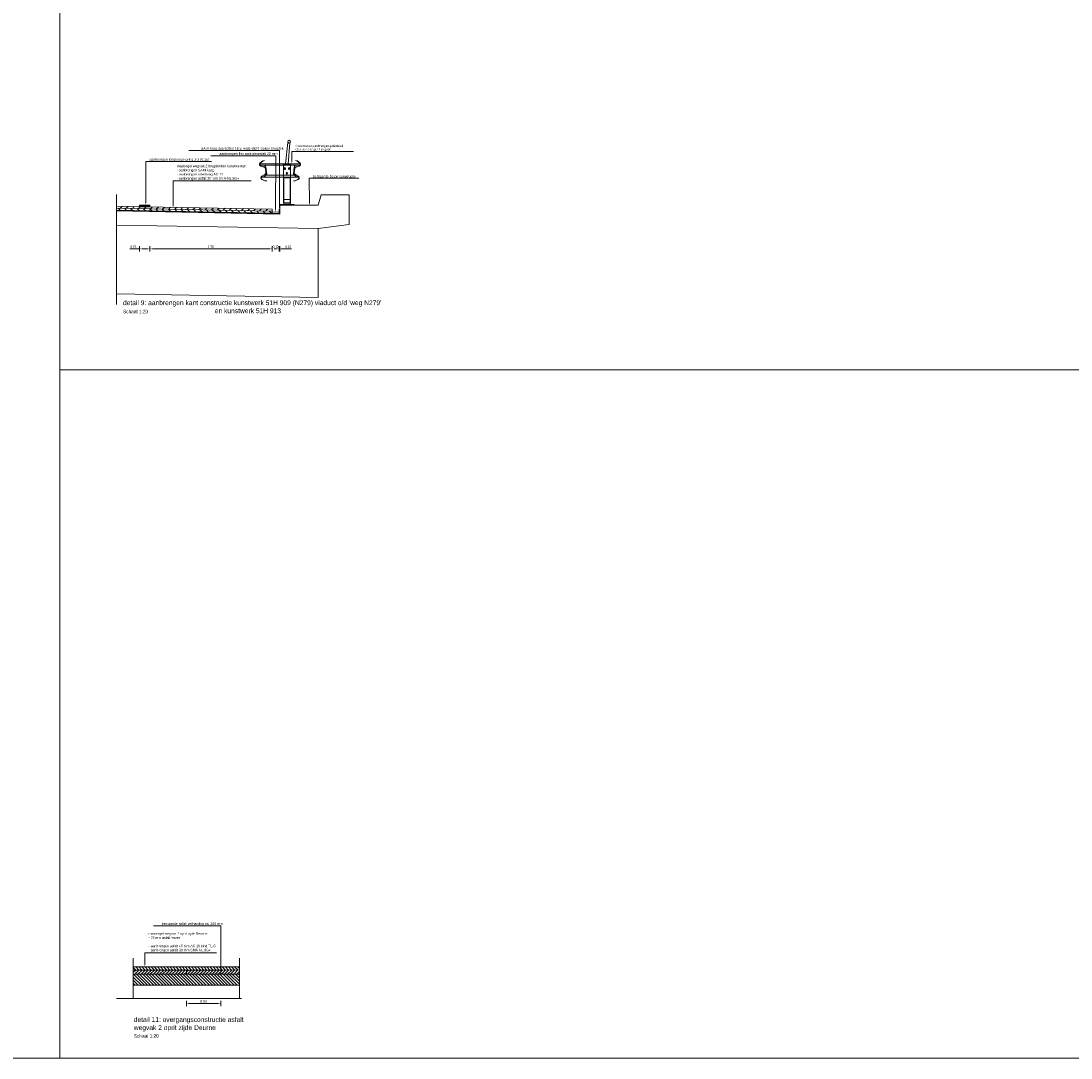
# Model space of a CAD drawing. Header units: metres. Extents: x 0 to 178216, y 0 to 407261.
# Tile 92 of 126: x 166975 to 166990, y 406206 to 406221. Entities that reach past the tile are written whole.
import ezdxf
from ezdxf import colors
from ezdxf.entities.mleader import LeaderData, LeaderLine
from ezdxf.math import Vec2, Vec3

# ---------------------------------------------------------------- set-up
doc = ezdxf.new("R2010")
doc.units = ezdxf.units.M
doc.header["$PDSIZE"] = 1
doc.linetypes.add('XX-AFBREEK', pattern=[7, 4, -1, 1, -1])
doc.layers.get('Defpoints').update_dxf_attribs({"lineweight": 18})
for name, color, linetype, lineweight in [('N-WE-VW-MARKERING_LANGS_STREEP_DOORGETROKKEN-G', 7, 'Continuous', 18), ('X-XX-AL-AFBREEKLIJN-G', 7, 'XX-AFBREEK', 18), ('X-XX-AL-T35', 50, 'Continuous', 18), ('X-XX-AL-T50', 130, 'Continuous', 18), ('X-XX-AL-TEKENBLAD-M', 7, 'Continuous', 18), ('X-XX-AL-TEKENBLAD-S', 7, 'Continuous', 18), ('X-XX-AL-TEKENBLAD-T18', 10, 'Continuous', 18)]:
    doc.layers.add(name, color=color, linetype=linetype, lineweight=lineweight)
doc.layers.add('X-XX-AL-HULPLIJN-G', color=210, linetype='Continuous', lineweight=18, plot=False)
doc.styles.add('FB-M1000-T25', font='LT.TTF', dxfattribs={"height": 2.5})
doc.styles.add('Futurabook1-1000', font='LT.TTF', dxfattribs={"height": 2.5})
doc.styles.add('NLCS-ISO-M20-T18', font='NLCS-ISO.ttf', dxfattribs={"height": 0.036})
doc.styles.add('NLCS-ISO-M500-T50', font='LT.TTF', dxfattribs={"height": 2.5})
doc.dimstyles.new('NLCS-M20-T18-PIJL_L2_H2', dxfattribs={"dimscale": 0.02, "dimtxt": 2.5, "dimasz": 1.8, "dimexe": 2, "dimexo": 2, "dimgap": 0.7, "dimtad": 1, "dimzin": 0, "dimdsep": 46, "dimtxsty": 'NLCS-ISO-M20-T18', "dimcen": 0, "dimdle": 2, "dimclrd": 256, "dimclre": 256, "dimclrt": 10, "dimazin": 0, "dimtfac": 1, "dimtdec": 3, "dimtofl": 0, "dimtmove": 0, "dimatfit": 3, "dimfxl": 2, "dimfxlon": 1, "dimtfillclr": 256, "dimtolj": 1, "dimtzin": 0, "dimlwd": -1, "dimlwe": -1, "dimarcsym": 0})

# ---------------------------------------------------------------- blocks, each defined once
blk = doc.blocks.new('*D185')
at = {"layer": 'Defpoints', "color": 0, "transparency": 16777216}
for p in [(166976.647, 406217.944), (166978.423, 406217.907), (166978.423, 406217.345)]:
    blk.add_point(p, dxfattribs=at)
at = {"layer": 'X-XX-AL-TEKENBLAD-M', "transparency": 16777216}
for p, q in [((166976.647, 406217.385), (166976.647, 406217.305)), ((166976.683, 406217.345), (166978.387, 406217.345)), ((166978.423, 406217.385), (166978.423, 406217.305))]:
    blk.add_line(p, q, dxfattribs=at)
for points in [[(166976.683, 406217.351), (166976.683, 406217.339), (166976.647, 406217.345)], [(166978.387, 406217.351), (166978.387, 406217.339), (166978.423, 406217.345)]]:
    blk.add_solid(points, dxfattribs=at)
at = {"layer": 'X-XX-AL-TEKENBLAD-M', "color": 10, "transparency": 16777216, "insert": (166977.535, 406217.377), "char_height": 0.036, "attachment_point": 5, "style": 'NLCS-ISO-M20-T18'}
blk.add_mtext('\\A1;1.78', dxfattribs=at)
blk = doc.blocks.new('*D187')
at = {"layer": 'Defpoints', "color": 0, "transparency": 16777216}
for p in [(166976.497, 406217.982), (166976.647, 406218.004), (166976.647, 406217.345)]:
    blk.add_point(p, dxfattribs=at)
at = {"layer": 'X-XX-AL-TEKENBLAD-M', "transparency": 16777216}
for p, q in [((166976.497, 406217.345), (166976.357, 406217.345)), ((166976.497, 406217.385), (166976.497, 406217.305)), ((166976.611, 406217.345), (166976.533, 406217.345)), ((166976.647, 406217.385), (166976.647, 406217.305))]:
    blk.add_line(p, q, dxfattribs=at)
for points in [[(166976.533, 406217.351), (166976.533, 406217.339), (166976.497, 406217.345)], [(166976.611, 406217.351), (166976.611, 406217.339), (166976.647, 406217.345)]]:
    blk.add_solid(points, dxfattribs=at)
at = {"layer": 'X-XX-AL-TEKENBLAD-M', "color": 10, "transparency": 16777216, "insert": (166976.407, 406217.377), "char_height": 0.036, "attachment_point": 5, "style": 'NLCS-ISO-M20-T18'}
blk.add_mtext('\\A1;0.15', dxfattribs=at)
blk = doc.blocks.new('*D186')
at = {"layer": 'Defpoints', "color": 0, "transparency": 16777216}
for p in [(166978.423, 406217.922), (166978.523, 406217.921), (166978.523, 406217.345)]:
    blk.add_point(p, dxfattribs=at)
at = {"layer": 'X-XX-AL-TEKENBLAD-M', "transparency": 16777216}
for p, q in [((166978.387, 406217.345), (166978.351, 406217.345)), ((166978.423, 406217.385), (166978.423, 406217.305)), ((166978.523, 406217.385), (166978.523, 406217.305)), ((166978.559, 406217.345), (166978.595, 406217.345))]:
    blk.add_line(p, q, dxfattribs=at)
for points in [[(166978.387, 406217.351), (166978.387, 406217.339), (166978.423, 406217.345)], [(166978.559, 406217.351), (166978.559, 406217.339), (166978.523, 406217.345)]]:
    blk.add_solid(points, dxfattribs=at)
at = {"layer": 'X-XX-AL-TEKENBLAD-M', "color": 10, "transparency": 16777216, "insert": (166978.473, 406217.377), "char_height": 0.036, "attachment_point": 5, "style": 'NLCS-ISO-M20-T18'}
blk.add_mtext('\\A1;0.10', dxfattribs=at)
blk = doc.blocks.new('*D192')
at = {"layer": 'Defpoints', "color": 0, "transparency": 16777216}
for p in [(166978.523, 406217.921), (166978.533, 406217.921), (166978.533, 406217.345)]:
    blk.add_point(p, dxfattribs=at)
at = {"layer": 'X-XX-AL-TEKENBLAD-M', "transparency": 16777216}
for p, q in [((166978.487, 406217.345), (166978.451, 406217.345)), ((166978.523, 406217.385), (166978.523, 406217.305)), ((166978.533, 406217.385), (166978.533, 406217.305)), ((166978.569, 406217.345), (166978.705, 406217.345))]:
    blk.add_line(p, q, dxfattribs=at)
for points in [[(166978.487, 406217.351), (166978.487, 406217.339), (166978.523, 406217.345)], [(166978.569, 406217.351), (166978.569, 406217.339), (166978.533, 406217.345)]]:
    blk.add_solid(points, dxfattribs=at)
at = {"layer": 'X-XX-AL-TEKENBLAD-M', "color": 10, "transparency": 16777216, "insert": (166978.655, 406217.377), "char_height": 0.036, "attachment_point": 5, "style": 'NLCS-ISO-M20-T18'}
blk.add_mtext('\\A1;0.01', dxfattribs=at)
blk = doc.blocks.new('*D232')
at = {"layer": 'Defpoints', "color": 0, "transparency": 16777216}
for p in [(166977.177, 406206.879), (166977.677, 406206.909), (166977.677, 406206.376)]:
    blk.add_point(p, dxfattribs=at)
at = {"layer": 'X-XX-AL-TEKENBLAD-M', "transparency": 16777216}
for p, q in [((166977.177, 406206.416), (166977.177, 406206.336)), ((166977.213, 406206.376), (166977.641, 406206.376)), ((166977.677, 406206.416), (166977.677, 406206.336))]:
    blk.add_line(p, q, dxfattribs=at)
for points in [[(166977.213, 406206.382), (166977.213, 406206.37), (166977.177, 406206.376)], [(166977.641, 406206.382), (166977.641, 406206.37), (166977.677, 406206.376)]]:
    blk.add_solid(points, dxfattribs=at)
at = {"layer": 'X-XX-AL-TEKENBLAD-M', "color": 10, "transparency": 16777216, "insert": (166977.427, 406206.408), "char_height": 0.036, "attachment_point": 5, "rotation": 359.9997, "style": 'NLCS-ISO-M20-T18'}
blk.add_mtext('\\A1;{\\fFutura Book|b0|i0|c0|p2;0.50}', dxfattribs=at)

msp = doc.modelspace()

# ---------------------------------------------------------------- hatches: boundary and pattern name
at = {"layer": 'N-WE-VW-MARKERING_LANGS_STREEP_DOORGETROKKEN-G', "transparency": 33554559}
h = msp.add_hatch(color=256, dxfattribs=at)
h.dxf.hatch_style = 1
h.paths.add_polyline_path([(166976.4974, 406217.9821), (166976.6474, 406217.9791), (166976.6468, 406217.9541), (166976.4969, 406217.9571)])
at = {"layer": 'X-XX-AL-TEKENBLAD-S', "transparency": 33554687}
h = msp.add_hatch(dxfattribs=at)
h.set_pattern_fill('ANSI31', color=256, scale=0.02)
h.set_pattern_definition([(45, (126.312975, -9.49382), (-0.044901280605, 0.044901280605), [])])
h.paths.add_polyline_path([(166976.1628, 406217.9639), (166976.1628, 406217.9376), (166978.4232, 406217.8921), (166978.4232, 406217.9221), (166976.5719, 406217.9556)])
h = msp.add_hatch(dxfattribs=at)
h.set_pattern_fill('ANSI31', color=256, scale=0.02, angle=270)
h.set_pattern_definition([(315, (-11004.873486, 19401.231774), (0.044901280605, 0.044901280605), [])])
h.paths.add_polyline_path([(166976.1628, 406217.9376), (166976.1628, 406217.9076), (166978.4232, 406217.8621), (166978.4232, 406217.8921)])
h = msp.add_hatch(dxfattribs=at)
h.set_pattern_fill('ANSI31', color=256, scale=0.01, angle=270)
h.set_pattern_definition([(315, (166977.676615, 406206.88616), (0.02245064, 0.02245064), [])])
h.paths.add_polyline_path([(166977.6766, 406206.9087), (166976.4059, 406206.9087), (166976.4059, 406206.8637), (166977.6766, 406206.8637)])
h = msp.add_hatch(dxfattribs=at)
h.set_pattern_fill('ANSI31', color=256, scale=0.01)
h.set_pattern_definition([(45, (166977.176618, 406206.833695), (-0.0224506, 0.0224506), [])])
h.paths.add_polyline_path([(166977.1766, 406206.8637), (166976.4059, 406206.8637), (166976.4059, 406206.8037), (166977.1766, 406206.8037)])
h = msp.add_hatch(dxfattribs=at)
h.set_pattern_fill('ANSI31', color=8, scale=0.01, angle=90)
h.set_pattern_definition([(135, (0, 0), (-0.0224506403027, -0.0224506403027), [])])
h.paths.add_polyline_path([(166977.9474, 406206.804), (166977.1766, 406206.8037), (166976.4059, 406206.8037), (166976.4059, 406206.6437), (166977.9474, 406206.644)])
h = msp.add_hatch(dxfattribs=at)
h.set_pattern_fill('ANSI31', color=8, scale=0.01, angle=180)
h.set_pattern_definition([(225, (166977.176618, 406206.833662), (0.0224506, -0.0224506), [])])
h.paths.add_polyline_path([(166977.1766, 406206.8037), (166977.9474, 406206.804), (166977.9474, 406206.864), (166977.6766, 406206.8637), (166977.1766, 406206.8637)])
h = msp.add_hatch(dxfattribs=at)
h.set_pattern_fill('ANSI31', color=8, scale=0.01, angle=90)
h.set_pattern_definition([(135, (166977.676615, 406206.88616), (-0.0224506, -0.0224506), [])])
h.paths.add_polyline_path([(166977.6766, 406206.8637), (166977.9474, 406206.864), (166977.9474, 406206.909), (166977.6766, 406206.9087)])

# ---------------------------------------------------------------- linework, layer by layer
at = {"layer": 'N-WE-VW-MARKERING_LANGS_STREEP_DOORGETROKKEN-G', "flags": 128}
msp.add_lwpolyline([(166976.4974, 406217.9821), (166976.6474, 406217.9791), (166976.6468, 406217.9541), (166976.4969, 406217.9571), (166976.4974, 406217.9821)], close=True, dxfattribs=at)
at = {"layer": 'X-XX-AL-AFBREEKLIJN-G', "flags": 128}
for points in [[(166976.1628, 406218.1347), (166976.1628, 406216.5347)], [(166976.4059, 406207.0356), (166976.4059, 406206.4587)], [(166977.9474, 406207.0356), (166977.9474, 406206.4587)]]:
    msp.add_lwpolyline(points, dxfattribs=at)
at = {"layer": 'X-XX-AL-HULPLIJN-G', "flags": 128}
for points in [[(166925.3375, 406225.5848), (166925.3375, 406205.5848), (166975.3375, 406205.5848), (166975.3375, 406225.5848)], [(166975.3375, 406225.5848), (166975.3375, 406215.5848), (166990.3375, 406215.5848), (166990.3375, 406225.5848)], [(166975.3375, 406215.5848), (166975.3375, 406205.5848), (166990.3375, 406205.5848), (166990.3375, 406215.5848)]]:
    msp.add_lwpolyline(points, close=True, dxfattribs=at)
for points in [[(166976.1628, 406217.9076), (166978.4232, 406217.8621), (166978.5232, 406217.8606), (166978.5232, 406217.9206), (166978.5332, 406217.9206)], [(166976.1628, 406206.4477), (166977.9798, 406206.4477)], [(166976.1628, 406206.4477), (166977.9798, 406206.4477)], [(166976.1628, 406206.4477), (166977.9798, 406206.4477)], [(166976.1628, 406206.4477), (166977.9798, 406206.4477)]]:
    msp.add_lwpolyline(points, dxfattribs=at)
at = {"layer": 'X-XX-AL-TEKENBLAD-S', "color": 8}
for p, q in [((166978.2482, 406218.5834), (166978.2508, 406218.5604)), ((166978.2482, 406218.5834), (166978.8282, 406218.5834)), ((166978.2508, 406218.5604), (166978.8255, 406218.5604)), ((166978.3227, 406218.5604), (166978.338, 406218.4154)), ((166978.3266, 406218.5604), (166978.3418, 406218.4154)), ((166978.3329, 406218.5362), (166978.3291, 406218.5358)), ((166978.3329, 406218.5362), (166978.3439, 406218.4314)), ((166978.6882, 406218.5704), (166978.5882, 406218.5704)), ((166978.5882, 406218.5704), (166978.5882, 406218.0156)), ((166978.6082, 406218.4947), (166978.6082, 406218.532)), ((166978.6682, 406218.4935), (166978.6682, 406218.532)), ((166978.6882, 406218.0156), (166978.6882, 406218.5704)), ((166978.7434, 406218.5362), (166978.7324, 406218.4314)), ((166978.7498, 406218.5604), (166978.7345, 406218.4154)), ((166978.7536, 406218.5604), (166978.7384, 406218.4154)), ((166978.7434, 406218.5362), (166978.7472, 406218.5358)), ((166978.8282, 406218.5834), (166978.8255, 406218.5604)), ((166978.2706, 406218.3924), (166978.3062, 406218.3924)), ((166978.2706, 406218.3894), (166978.2706, 406218.3924)), ((166978.2706, 406218.3894), (166978.8058, 406218.3894)), ((166978.3302, 406218.4154), (166978.3062, 406218.3924)), ((166978.3302, 406218.4154), (166978.7462, 406218.4154)), ((166978.3439, 406218.4314), (166978.3402, 406218.431)), ((166978.6882, 406218.3804), (166978.5882, 406218.3804)), ((166978.6882, 406218.3754), (166978.5882, 406218.3754)), ((166978.621, 406218.5134), (166978.5948, 406218.5134)), ((166978.6515, 406218.4434), (166978.6257, 406218.4434)), ((166978.6382, 406218.4157), (166978.6382, 406218.462)), ((166978.681, 406218.5134), (166978.6548, 406218.5134)), ((166978.7324, 406218.4314), (166978.7362, 406218.431)), ((166978.7702, 406218.3924), (166978.7462, 406218.4154)), ((166978.7702, 406218.3924), (166978.8058, 406218.3924)), ((166978.8058, 406218.3894), (166978.8058, 406218.3924)), ((166978.5932, 406218.3639), (166978.5882, 406218.3639)), ((166978.5932, 406217.9906), (166978.5932, 406218.3639)), ((166978.6882, 406218.3639), (166978.6832, 406218.3639)), ((166978.6832, 406217.9906), (166978.6832, 406218.3639)), ((166978.5332, 406217.9906), (166978.7432, 406217.9906)), ((166978.5332, 406217.9806), (166978.5332, 406217.9906)), ((166978.5882, 406217.9956), (166978.5817, 406217.9906)), ((166978.5882, 406218.0156), (166978.6882, 406218.0156)), ((166978.5882, 406217.9956), (166978.6882, 406217.9956)), ((166978.5932, 406218.0606), (166978.6832, 406218.0606)), ((166978.6882, 406217.9956), (166978.6947, 406217.9906)), ((166978.7432, 406217.9906), (166978.7432, 406217.9806))]:
    msp.add_line(p, q, dxfattribs=at)
at = {"layer": 'X-XX-AL-TEKENBLAD-S', "color": 8, "flags": 128}
for points in [[(166978.6822, 406218.8876), (166978.6556, 406218.5834), (166978.6156, 406218.5834), (166978.6521, 406218.8907)], [(166976.1628, 406217.8989), (166978.5331, 406217.8506), (166978.5332, 406217.9206), (166978.5332, 406217.9806), (166979.0932, 406217.9806), (166979.1332, 406218.1306), (166979.5432, 406218.1306), (166979.5432, 406217.7006), (166979.0932, 406217.6406), (166979.0932, 406216.6406), (166976.1628, 406216.6911)], [(166976.1628, 406217.6911), (166979.0932, 406217.6406)]]:
    msp.add_lwpolyline(points, dxfattribs=at)
at = {"layer": 'X-XX-AL-TEKENBLAD-S', "color": 8}
for points in [[(166978.3438, 406218.335), (166978.3182, 406218.3362), (166978.2747, 406218.358, -0.6229229), (166978.275, 406218.4011), (166978.3173, 406218.4215, 0.3165431), (166978.3341, 406218.4517), (166978.3279, 406218.5113, 0.3149109), (166978.3053, 406218.5373), (166978.2593, 406218.5488, -0.6226296), (166978.2503, 406218.591), (166978.2883, 406218.6209), (166978.3131, 406218.6275), (166978.3123, 406218.6304), (166978.2869, 406218.6237), (166978.2484, 406218.5933, 0.6226296), (166978.2586, 406218.5459), (166978.3046, 406218.5344, -0.3149109), (166978.3249, 406218.511), (166978.3312, 406218.4514, -0.3165431), (166978.316, 406218.4242), (166978.2737, 406218.4038, 0.6229229), (166978.2733, 406218.3553), (166978.3174, 406218.3333), (166978.3437, 406218.332)], [(166978.6116, 406218.5014, -0.5773503), (166978.6047, 406218.5014), (166978.6004, 406218.5089, -1.7320508), (166978.616, 406218.5089)], [(166978.6716, 406218.5014, -0.5773503), (166978.6647, 406218.5014), (166978.6604, 406218.5089, -1.7320508), (166978.676, 406218.5089)], [(166978.7325, 406218.335), (166978.7581, 406218.3362), (166978.8017, 406218.358, 0.6229229), (166978.8013, 406218.4011), (166978.759, 406218.4215, -0.3165431), (166978.7422, 406218.4517), (166978.7485, 406218.5113, -0.3149109), (166978.771, 406218.5373), (166978.817, 406218.5488, 0.6226296), (166978.826, 406218.591), (166978.7881, 406218.6209), (166978.7632, 406218.6275), (166978.764, 406218.6304), (166978.7894, 406218.6237), (166978.8279, 406218.5933, -0.6226296), (166978.8177, 406218.5459), (166978.7717, 406218.5344, 0.3149109), (166978.7515, 406218.511), (166978.7452, 406218.4514, 0.3165431), (166978.7603, 406218.4242), (166978.8027, 406218.4038, -0.6229229), (166978.803, 406218.3553), (166978.7589, 406218.3333), (166978.7326, 406218.332)], [(166978.6416, 406218.4314, -0.5773503), (166978.6347, 406218.4314), (166978.6304, 406218.4389, -1.7320508), (166978.646, 406218.4389)]]:
    msp.add_lwpolyline(points, format="xyb", close=True, dxfattribs=at)
at = {"layer": 'X-XX-AL-TEKENBLAD-S', "const_width": 0.01, "flags": 128}
msp.add_lwpolyline([(166976.1628, 406217.9026), (166978.4231, 406217.8571), (166978.5282, 406217.8556), (166978.5282, 406217.9156), (166978.5332, 406217.9156)], dxfattribs=at)
at = {"layer": 'X-XX-AL-TEKENBLAD-S', "flags": 128}
for points in [[(166976.1628, 406217.9376), (166978.4232, 406217.8921), (166978.4232, 406217.9221), (166976.5719, 406217.9556), (166976.1628, 406217.9639)], [(166976.1628, 406217.9076), (166978.4232, 406217.8621), (166978.4232, 406217.8921), (166976.1628, 406217.9376)]]:
    msp.add_lwpolyline(points, dxfattribs=at)
for points in [[(166978.4232, 406217.8821), (166978.5232, 406217.8806), (166978.5232, 406217.8606), (166978.4232, 406217.8621)], [(166977.6766, 406206.9087), (166977.6766, 406206.8637), (166977.1766, 406206.8637), (166976.4059, 406206.8637), (166976.4059, 406206.9087)], [(166977.1766, 406206.8637), (166977.1766, 406206.8037), (166976.4059, 406206.8037), (166976.4059, 406206.8637)]]:
    msp.add_lwpolyline(points, close=True, dxfattribs=at)
at = {"layer": 'X-XX-AL-TEKENBLAD-S', "color": 8, "transparency": 33554687, "flags": 128}
for points in [[(166977.1766, 406206.8037), (166977.9474, 406206.804), (166977.9474, 406206.864), (166977.6766, 406206.8637), (166977.1766, 406206.8637), (166977.1766, 406206.8037)], [(166976.4059, 406206.6437), (166977.9474, 406206.644)]]:
    msp.add_lwpolyline(points, dxfattribs=at)
msp.add_lwpolyline([(166977.6766, 406206.8637), (166977.9474, 406206.864), (166977.9474, 406206.909), (166977.6766, 406206.9087)], close=True, dxfattribs=at)
at = {"layer": 'X-XX-AL-TEKENBLAD-S', "color": 8}
msp.add_circle((166978.6695, 406218.903), 0.02, dxfattribs=at)

# ---------------------------------------------------------------- texts
at = {"layer": 'X-XX-AL-T35', "char_height": 0.05, "attachment_point": 1, "style": 'FB-M1000-T25'}
for insert in [(166976.2555, 406216.4596), (166976.4128, 406205.9311)]:
    msp.add_mtext_dynamic_manual_height_columns('Schaal 1:20', width=5.387368, gutter_width=1.75, heights=[0], dxfattribs=dict(at, insert=insert))
at = {"layer": 'X-XX-AL-T50', "char_height": 0.07, "attachment_point": 1, "style": 'Futurabook1-1000'}
for s, width, insert in [("detail 9: aanbrengen kant constructie kunstwerk 51H 909 (N279) viaduct o/d 'weg N279'\\P^I^I^I^I        en kunstwerk 51H 913", 8.139484, (166976.2555, 406216.5972)), ('detail 11: overgangsconstructie asfalt wegvak 2 oprit zijde Deurne', 1.682456, (166976.4128, 406206.1787))]:
    msp.add_mtext_dynamic_manual_height_columns(s, width=width, gutter_width=2.5, heights=[0], dxfattribs=dict(at, insert=insert))

# ---------------------------------------------------------------- dimensions: what is measured, and where the dimension line sits
at = {"layer": 'X-XX-AL-TEKENBLAD-M'}
for base, p1, p2, picture, middle in [((166976.6474, 406217.3445), (166976.4974, 406217.9821), (166976.6474, 406218.0041), '*D187', (166976.4072, 406217.3445)), ((166978.5232, 406217.3445), (166978.4232, 406217.9221), (166978.5232, 406217.9206), '*D186', (166978.4732, 406217.3445))]:
    dim = msp.add_linear_dim(base=base, p1=p1, p2=p2, dimstyle='NLCS-M20-T18-PIJL_L2_H2', dxfattribs=at)
    dim.commit()
    dim.dimension.update_dxf_attribs({"geometry": picture, "text_midpoint": middle, "dimtype": 160})
for base, p1, p2, picture, middle in [((166978.4232, 406217.3445), (166976.6468, 406217.9441), (166978.4232, 406217.9071), '*D185', (166977.535, 406217.3765)), ((166978.5332, 406217.3445), (166978.5232, 406217.9206), (166978.5332, 406217.9206), '*D192', (166978.6552, 406217.3765))]:
    dim = msp.add_linear_dim(base=base, p1=p1, p2=p2, dimstyle='NLCS-M20-T18-PIJL_L2_H2', dxfattribs=at)
    dim.commit()
    dim.dimension.update_dxf_attribs({"geometry": picture, "text_midpoint": middle})
dim = msp.add_linear_dim(base=(166977.6766, 406206.3758), p1=(166977.1766, 406206.8787), p2=(166977.6766, 406206.9087), angle=359.99967, text='{\\fFutura Book|b0|i0|c0|p2;<>}', dimstyle='NLCS-M20-T18-PIJL_L2_H2', dxfattribs=at)
dim.commit()
dim.dimension.update_dxf_attribs({"geometry": '*D232', "text_midpoint": (166977.4266, 406206.3758), "dimtype": 160})

# ---------------------------------------------------------------- leaders
at = {"layer": 'X-XX-AL-TEKENBLAD-T18'}
ml = msp.add_multileader_mtext('Standard', dxfattribs=at)
ml.set_content('SAMI-laag doorzetten t.b.v. waterdicht maken brugdek', color=256, style='NLCS-ISO-M500-T50')
ml.set_leader_properties(color=256, linetype='ByLayer', lineweight=-1)
ml.build(insert=Vec2(0, 0))
ml.multileader.update_dxf_attribs({"text_left_attachment_type": 5, "text_right_attachment_type": 5, "dogleg_length": 0.036, "arrow_head_size": 0.036})
ctx = ml.context
ctx.base_point, ctx.char_height, ctx.arrow_head_size, ctx.landing_gap_size, ctx.plane_origin = Vec3(166977.3713, 406218.7735), 0.036, 0.036, 0.018, Vec3(166978.6063, 406218.5141)
ctx.left_attachment, ctx.right_attachment = 5, 5
notes = []
notes.append((ctx, [(1, (1, 1, 0), (166978.5284, 406218.7735), (-1, 0), 0.036, [(0, [(166978.5284, 406217.9206)], 0, [])])]))
ctx.mtext.insert, ctx.mtext.flow_direction = Vec3(166977.3893, 406218.823), 5
ml = msp.add_multileader_mtext('Standard', dxfattribs=at)
ml.set_content('{\\fSegoe UI|b0|i0|c0|p34;\\H0.83333x;Opnemen en aanbrengen geleiderail\\Pt.b.v. aanbrengen flexigoot}', color=256, style='NLCS-ISO-M500-T50')
ml.set_leader_properties(color=256, linetype='ByLayer', lineweight=-1)
ml.build(insert=Vec2(0, 0))
ml.multileader.update_dxf_attribs({"text_left_attachment_type": 5, "text_right_attachment_type": 5, "dogleg_length": 0.036, "arrow_head_size": 0.036})
ctx = ml.context
ctx.base_point, ctx.char_height, ctx.arrow_head_size, ctx.landing_gap_size, ctx.plane_origin, ctx.plane_x_axis, ctx.plane_y_axis = Vec3(166978.7451, 406218.7611), 0.036, 0.036, 0.018, Vec3(166978.8168, 406218.4509), Vec3(1, 0.000057), Vec3(-0.000057, 1)
ctx.left_attachment, ctx.right_attachment = 5, 5
notes.append((ctx, [(0, (1, 1, 0), (166978.7091, 406218.7611), (1, 0.000057), 0.036, [(0, [(166978.7092, 406218.5834)], 0, [])])]))
ctx.mtext.insert, ctx.mtext.text_direction, ctx.mtext.rotation, ctx.mtext.flow_direction = Vec3(166978.7631, 406218.8571), Vec3(1, 0.000057), 0.000057, 5
ml = msp.add_multileader_mtext('Standard', dxfattribs=at)
ml.set_content('aanbrengen flexigoot gietasfalt 20 mm', color=256, style='NLCS-ISO-M500-T50')
ml.set_leader_properties(color=256, linetype='ByLayer', lineweight=-1)
ml.build(insert=Vec2(0, 0))
ml.multileader.update_dxf_attribs({"text_left_attachment_type": 5, "text_right_attachment_type": 5, "dogleg_length": 0.036, "arrow_head_size": 0.036})
ctx = ml.context
ctx.base_point, ctx.char_height, ctx.arrow_head_size, ctx.landing_gap_size, ctx.plane_origin = Vec3(166977.6392, 406218.6964), 0.036, 0.036, 0.018, Vec3(166978.5628, 406218.4745)
ctx.left_attachment, ctx.right_attachment = 5, 5
notes.append((ctx, [(1, (1, 1, 0), (166978.4756, 406218.6964), (-1, 0), 0.036, [(0, [(166978.4738, 406217.881)], 0, [])])]))
ctx.mtext.insert, ctx.mtext.flow_direction = Vec3(166977.6572, 406218.7465), 5
ml = msp.add_multileader_mtext('Standard', dxfattribs=at)
ml.set_content('{\\fFutura Book|b0|i0|c0|p2;aanbrengen lengtemarkering 3-3 (0,15)}', color=256, style='NLCS-ISO-M500-T50')
ml.set_leader_properties(color=256, linetype='ByLayer', lineweight=-1)
ml.build(insert=Vec2(0, 0))
ml.multileader.update_dxf_attribs({"text_left_attachment_type": 5, "text_right_attachment_type": 5, "dogleg_length": 0.036, "arrow_head_size": 0.036})
ctx = ml.context
ctx.base_point, ctx.char_height, ctx.arrow_head_size, ctx.landing_gap_size, ctx.plane_origin = Vec3(166976.6235, 406218.6133), 0.036, 0.036, 0.018, Vec3(166976.5126, 406218.3331)
ctx.left_attachment, ctx.right_attachment = 5, 5
notes.append((ctx, [(1, (1, 1, 0), (166976.5875, 406218.6133), (1, 0), 0.036, [(0, [(166976.5875, 406217.9803)], 0, [])])]))
ctx.mtext.insert, ctx.mtext.rotation, ctx.mtext.flow_direction = Vec3(166976.6415, 406218.6628), 6.2831853, 5
ml = msp.add_multileader_mtext('Standard', dxfattribs=at)
ml.set_content('maatregel wegvak 2 brugdekken kunstwerken:\\P- aanbrengen SAMI-laag\\P- aanbrengen uitvullaag AC 11\\P- aanbrengen asfalt 30 mm SMA-NL 8G+', color=256, style='NLCS-ISO-M500-T50')
ml.set_leader_properties(color=256, linetype='ByLayer', lineweight=-1)
ml.build(insert=Vec2(0, 0))
ml.multileader.update_dxf_attribs({"text_left_attachment_type": 5, "text_right_attachment_type": 5, "dogleg_length": 0.036, "arrow_head_size": 0.036})
ctx = ml.context
ctx.base_point, ctx.char_height, ctx.arrow_head_size, ctx.landing_gap_size, ctx.plane_origin = Vec3(166977.0194, 406218.3331), 0.036, 0.036, 0.018, Vec3(166976.9119, 406218.0449)
ctx.left_attachment, ctx.right_attachment = 5, 5
notes.append((ctx, [(1, (1, 1, 0), (166976.9834, 406218.3331), (1, 0), 0.036, [(0, [(166976.9834, 406217.9418)], 0, [])])]))
ctx.mtext.insert, ctx.mtext.rotation, ctx.mtext.flow_direction = Vec3(166977.0374, 406218.568), 6.2831853, 5
ml = msp.add_multileader_mtext('Standard', dxfattribs=at)
ml.set_content('{\\fFutura Book|b0|i0|c0|p2;bestaande beton constructie}', color=256, style='NLCS-ISO-M500-T50')
ml.set_leader_properties(color=256, linetype='ByLayer', lineweight=-1)
ml.build(insert=Vec2(0, 0))
ml.multileader.update_dxf_attribs({"text_left_attachment_type": 5, "text_right_attachment_type": 5, "dogleg_length": 0.036, "arrow_head_size": 0.036})
ctx = ml.context
ctx.base_point, ctx.char_height, ctx.arrow_head_size, ctx.landing_gap_size, ctx.plane_origin = Vec3(166978.9968, 406218.3713), 0.036, 0.036, 0.018, Vec3(166978.8793, 406218.6838)
ctx.left_attachment, ctx.right_attachment = 5, 5
notes.append((ctx, [(1, (1, 1, 0), (166978.9608, 406218.3713), (1, 0), 0.036, [(0, [(166978.9689, 406217.9806)], 0, [])])]))
ctx.mtext.insert, ctx.mtext.rotation, ctx.mtext.flow_direction = Vec3(166979.0148, 406218.4161), 6.2831853, 5
ml = msp.add_multileader_mtext('Standard', dxfattribs=at)
ml.set_content('bestaande asfalt verharding ca. 265 mm', color=256, style='NLCS-ISO-M500-T50')
ml.set_leader_properties(color=256, linetype='ByLayer', lineweight=-1)
ml.build(insert=Vec2(0, 0))
ml.multileader.update_dxf_attribs({"text_left_attachment_type": 5, "text_right_attachment_type": 5, "dogleg_length": 0.036, "arrow_head_size": 0.036})
ctx = ml.context
ctx.base_point, ctx.char_height, ctx.arrow_head_size, ctx.landing_gap_size, ctx.plane_origin = Vec3(166976.8011, 406207.5045), 0.036, 0.036, 0.018, Vec3(166977.7523, 406207.2094)
ctx.left_attachment, ctx.right_attachment = 5, 5
notes.append((ctx, [(1, (1, 1, 0), (166977.6773, 406207.5045), (-1, 0), 0.036, [(0, [(166977.6773, 406206.7818)], 0, [])])]))
ctx.mtext.insert, ctx.mtext.flow_direction = Vec3(166976.8191, 406207.5546), 5
ml = msp.add_multileader_mtext('Standard', dxfattribs=at)
ml.set_content('maatregel wegvak 2 oprit zijde Deurne:\\P- 75 mm asfalt frezen\\P\\P- aanbrengen asfalt 45 mm AC 16 bind TL-C\\P- aanbrengen asfalt 30 mm SMA-NL 8G+', color=256, style='NLCS-ISO-M500-T50')
ml.set_leader_properties(color=256, linetype='ByLayer', lineweight=-1)
ml.build(insert=Vec2(0, 0))
ml.multileader.update_dxf_attribs({"text_left_attachment_type": 5, "text_right_attachment_type": 5, "dogleg_length": 0.036, "arrow_head_size": 0.036})
ctx = ml.context
ctx.base_point, ctx.char_height, ctx.arrow_head_size, ctx.landing_gap_size, ctx.plane_origin = Vec3(166976.6097, 406207.1155), 0.036, 0.036, 0.018, Vec3(166976.4987, 406206.4395)
ctx.left_attachment, ctx.right_attachment = 5, 5
notes.append((ctx, [(1, (1, 1, 0), (166976.5737, 406207.1155), (1, 0), 0.036, [(0, [(166976.5737, 406206.9087)], 0, [])])]))
ctx.mtext.insert, ctx.mtext.rotation, ctx.mtext.width, ctx.mtext.flow_direction = Vec3(166976.6277, 406207.4116), 6.2831853, 2.374077, 5
for ctx, leaders in notes:
    for number, flags, end, landing, length, lines in leaders:
        leader = LeaderData()
        leader.index, (leader.has_last_leader_line, leader.has_dogleg_vector, leader.attachment_direction) = number, flags
        leader.last_leader_point, leader.dogleg_vector, leader.dogleg_length = Vec3(end), Vec3(landing), length
        for number, points, colour, breaks in lines:
            line = LeaderLine()
            line.index, line.vertices, line.color, line.breaks = number, Vec3.list(points), colors.encode_raw_color(colour), breaks
            leader.lines.append(line)
        ctx.leaders.append(leader)

doc.saveas('drawing.dxf')
